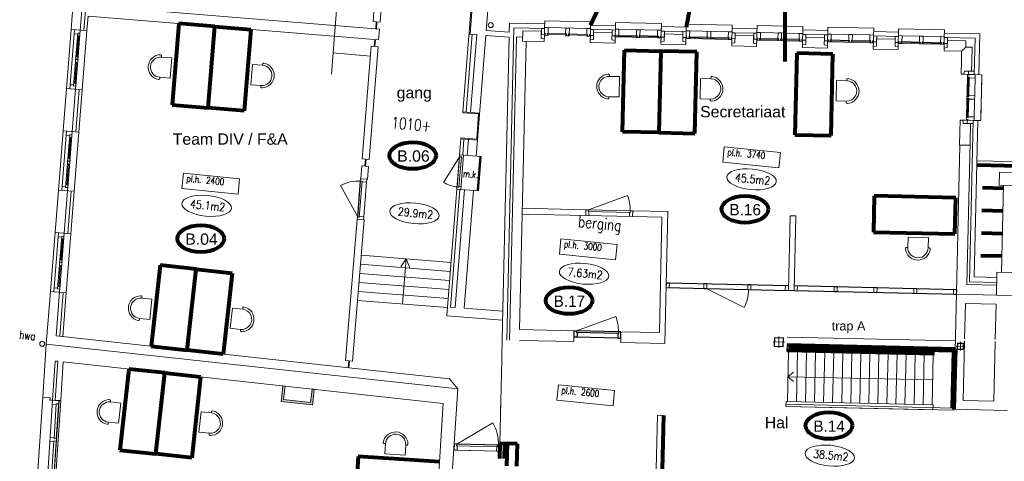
# Model space of a CAD drawing. Header units: millimetres. Extents: x -90830 to 24172, y -102460 to 73669.
# Tile 122 of 198: x -33796 to -12028, y 50122 to 59877. Entities that reach past the tile are written whole.
import ezdxf

# ---------------------------------------------------------------- set-up
doc = ezdxf.new("R2010")
doc.units = ezdxf.units.MM
doc.layers.get('0').update_dxf_attribs({"color": 253})
for name, color, linetype, lineweight in [('Algemeen', 253, 'Continuous', 9), ('Algemeen01', 253, 'Continuous', 80), ('B21-BUITENWANDEN_1', 253, 'Continuous', 9), ('B22-BINNENWANDEN_1', 253, 'Continuous', 9), ('B24-TRAPPEN-HELLINGEN', 253, 'Continuous', 9), ('B31-WANDOPENING-BUITEN', 253, 'Continuous', 9), ('B32-WANDOPENINGEN-BINNEN_1', 253, 'Continuous', 9), ('BESCHRIJVING_1', 253, 'Continuous', 9), ('HOOGTEN', 253, 'Continuous', 9), ('K21-BUITENWANDEN_1', 253, 'Continuous', 9), ('K22-BINNENWANDEN_1', 253, 'Continuous', 9), ('K31-WANDOPENING-BUITEN', 253, 'Continuous', 9), ('Standard', 253, 'Continuous', 9), ('SYMBT11-A1', 253, 'Continuous', 9)]:
    doc.layers.add(name, color=color, linetype=linetype, lineweight=lineweight)
doc.styles.add('ARIAL', font='arial.ttf')
doc.styles.add('TXT', font='txt.shx')

msp = doc.modelspace()

# ---------------------------------------------------------------- hatches: boundary and pattern name
h = msp.add_hatch(color=256)
h.paths.add_polyline_path([(-24293, 51946), (-24293, 51951), (-24304, 51952), (-24304, 51947)])
h.paths.add_polyline_path([(-24300, 51950), (-24298, 51949), (-24298, 51950), (-24297, 51949), (-24298, 51948), (-24298, 51948), (-24300, 51949)], flags=16)
h.paths.add_polyline_path([(-24301, 51951), (-24302, 51950), (-24302, 51949), (-24300, 51949), (-24301, 51949), (-24301, 51949), (-24301, 51948), (-24302, 51948), (-24302, 51948), (-24302, 51947), (-24303, 51948), (-24303, 51949), (-24302, 51949), (-24303, 51949), (-24302, 51951), (-24304, 51951), (-24304, 51952), (-24302, 51952), (-24302, 51950), (-24302, 51951), (-24301, 51952), (-24301, 51952)], flags=16)
h.paths.add_polyline_path([(-24301, 51947), (-24302, 51947), (-24302, 51947), (-24302, 51947), (-24302, 51948), (-24302, 51948), (-24301, 51948), (-24301, 51948), (-24301, 51948), (-24301, 51948), (-24301, 51947), (-24301, 51947), (-24301, 51947), (-24301, 51947)], flags=16)
h.paths.add_polyline_path([(-24294, 51946), (-24296, 51947), (-24296, 51951), (-24294, 51950)], flags=16)
at = {"layer": 'Standard'}
for points in [[(-27960, 51486), (-27927, 51783), (-27977, 51789), (-28009, 51491)], [(-27333, 51718), (-27365, 51421), (-27316, 51415), (-27283, 51713)], [(-27316, 51415), (-28009, 51491), (-28015, 51441), (-27321, 51366)]]:
    msp.add_hatch(color=256, dxfattribs=at).paths.add_polyline_path(points)

# ---------------------------------------------------------------- linework, layer by layer
for p, q in [((-21541, 52867), (-21538, 53007)), ((-21538, 53007), (-21486, 53006)), ((-20556, 52985), (-21486, 53006)), ((-21486, 53006), (-21486, 52966)), ((-20560, 52945), (-21486, 52966)), ((-20559, 52980), (-21483, 53001)), ((-21483, 53001), (-21483, 52966)), ((-21471, 52965), (-21474, 52865)), ((-20572, 52945), (-20574, 52845)), ((-20557, 52945), (-20572, 52945)), ((-20559, 52980), (-20560, 52945)), ((-20556, 52985), (-20557, 52945)), ((-20504, 52983), (-20556, 52985)), ((-20507, 52843), (-20504, 52983)), ((-21474, 52865), (-21541, 52867)), ((-20574, 52845), (-21474, 52865)), ((-20574, 52845), (-20507, 52843)), ((-24304, 51947), (-24304, 51952)), ((-24304, 51952), (-24293, 51951)), ((-24304, 51951), (-24304, 51952)), ((-24304, 51952), (-24302, 51952)), ((-24302, 51951), (-24304, 51951)), ((-24304, 51947), (-24293, 51946)), ((-24303, 51949), (-24302, 51951)), ((-24302, 51951), (-24303, 51949)), ((-24303, 51948), (-24303, 51949)), ((-24303, 51949), (-24303, 51949)), ((-24303, 51949), (-24303, 51948)), ((-24302, 51948), (-24303, 51949)), ((-24302, 51947), (-24303, 51948)), ((-24303, 51948), (-24302, 51948)), ((-24302, 51952), (-24302, 51950)), ((-24302, 51951), (-24301, 51952)), ((-24302, 51950), (-24302, 51951)), ((-24301, 51951), (-24302, 51950)), ((-24302, 51950), (-24302, 51949)), ((-24302, 51949), (-24302, 51949)), ((-24302, 51949), (-24300, 51949)), ((-24301, 51952), (-24301, 51952)), ((-24301, 51952), (-24301, 51951)), ((-24300, 51949), (-24301, 51949)), ((-24301, 51949), (-24301, 51949)), ((-24301, 51949), (-24301, 51948)), ((-24300, 51949), (-24300, 51950)), ((-24300, 51950), (-24298, 51949)), ((-24298, 51948), (-24300, 51949)), ((-24298, 51950), (-24297, 51949)), ((-24298, 51949), (-24298, 51950)), ((-24297, 51949), (-24298, 51948)), ((-24298, 51948), (-24298, 51948)), ((-24296, 51947), (-24296, 51951)), ((-24296, 51951), (-24294, 51950)), ((-24294, 51946), (-24296, 51947)), ((-24294, 51950), (-24294, 51946)), ((-24293, 51946), (-24293, 51951))]:
    msp.add_line(p, q)
for centre, radius in [((-24304, 51952), 0.01), ((-24301, 51947), 0.552)]:
    msp.add_circle(centre, radius)
msp.add_arc((-24301, 51947), 0.719, 91.1324, 173.7762)
at = {"layer": 'Algemeen'}
for p, q in [((-26903, 58674), (-26784, 60187)), ((-26903, 58674), (-26868, 59149)), ((-26868, 59149), (-26042, 59072))]:
    msp.add_line(p, q, dxfattribs=at)
at = {"layer": 'Algemeen01'}
for p, q in [((-21175, 59760), (-20954, 60225)), ((-16874, 58954), (-16874, 60250)), ((-30278, 59791), (-30425, 57997)), ((-29481, 59726), (-30278, 59791)), ((-29627, 57932), (-29481, 59726)), ((-29627, 57932), (-29481, 59726)), ((-29481, 59726), (-28683, 59661)), ((-28683, 59661), (-28830, 57867)), ((-20466, 57402), (-20425, 59201)), ((-20425, 59201), (-19625, 59183)), ((-19625, 59183), (-19667, 57383)), ((-19625, 59183), (-19667, 57383)), ((-18826, 59165), (-19625, 59183)), ((-18867, 57365), (-18826, 59165)), ((-16618, 59135), (-16659, 57336)), ((-15818, 59117), (-16618, 59135)), ((-15859, 57318), (-15818, 59117)), ((-30425, 57997), (-29627, 57932)), ((-28830, 57867), (-29627, 57932)), ((-19667, 57383), (-20466, 57402)), ((-19667, 57383), (-18867, 57365)), ((-16659, 57336), (-15859, 57318)), ((144, 56372), (-12638, 56663)), ((-14903, 55986), (-14921, 55186)), ((-13103, 55945), (-14903, 55986)), ((-13122, 55145), (-13103, 55945)), ((-12046, 56150), (-12512, 56160)), ((-12058, 55650), (-12523, 55661)), ((-14921, 55186), (-13122, 55145)), ((-12071, 55150), (-12534, 55161)), ((-12083, 54650), (-12546, 54661)), ((-30692, 54453), (-30887, 52664)), ((-29897, 54367), (-30692, 54453)), ((-30092, 52577), (-29897, 54367)), ((-30092, 52577), (-29897, 54367)), ((-29897, 54367), (-29102, 54280)), ((-29102, 54280), (-29297, 52491)), ((-16829, 52695), (-13110, 52610)), ((-30887, 52664), (-30092, 52577)), ((-29297, 52491), (-30092, 52577)), ((-16828, 52581), (-13578, 52508)), ((-16789, 52654), (-13151, 52571)), ((-13151, 52571), (-13180, 51301)), ((-13110, 52610), (-13141, 51270)), ((-31385, 52160), (-31580, 50371)), ((-30590, 52073), (-31385, 52160)), ((-30785, 50284), (-30590, 52073)), ((-30785, 50284), (-30590, 52073)), ((-30590, 52073), (-29795, 51987)), ((-29795, 51987), (-29990, 50197)), ((-19566, 51137), (-19593, 49942)), ((-23181, 50514), (-23188, 50184)), ((-22801, 50505), (-23181, 50514)), ((-23081, 50511), (-23088, 50182)), ((-23021, 50510), (-23032, 50020)), ((-22801, 50505), (-22812, 50015)), ((-31580, 50371), (-30785, 50284)), ((-23023, 50410), (-23083, 50411)), ((-29990, 50197), (-30785, 50284)), ((-26313, 50228), (-26366, 49430)), ((-24517, 50110), (-26313, 50228))]:
    msp.add_line(p, q, dxfattribs=at)
for points in [[(-17500, 70921), (-17679, 69991), (-18267, 67257), (-18525, 66279), (-18923, 65000), (-19445, 63600), (-19987, 62321), (-20517, 61154), (-20844, 60457), (-21175, 59760)], [(-15521, 70630), (-16322, 68913), (-17287, 66651), (-17461, 66193), (-17763, 65328), (-18033, 64444), (-18243, 63660), (-18427, 62895), (-18671, 61756), (-18761, 61303), (-18934, 60395), (-19060, 59712)]]:
    msp.add_lwpolyline(points, dxfattribs=at)
for centre in [(-25107, 56876), (-17762, 55689), (-29793, 55040), (-21649, 53672), (-15906, 50911)]:
    msp.add_ellipse(centre, major_axis=(516, 0), ratio=0.573767, dxfattribs=at)
at = {"layer": 'B21-BUITENWANDEN_1'}
for p, q in [((-23414, 65190), (-23996, 57843)), ((-23621, 62327), (-23840, 59559)), ((-23621, 62327), (-23832, 59669)), ((-23272, 62300), (-23483, 59641)), ((-32658, 59662), (-32531, 61273)), ((-32458, 59647), (-32331, 61257)), ((-32309, 59636), (-32658, 59662)), ((-23029, 52801), (-22872, 59699)), ((-22969, 59801), (-22974, 59601)), ((-22969, 59801), (-22189, 59784)), ((-22872, 59699), (-22192, 59684)), ((-22188, 59854), (-22192, 59684)), ((-22188, 59854), (-21173, 59830)), ((-21173, 59830), (-21177, 59660)), ((-21175, 59760), (-20625, 59748)), ((-20623, 59818), (-20627, 59648)), ((-20623, 59818), (-19608, 59795)), ((-19608, 59795), (-19612, 59625)), ((-19610, 59725), (-19612, 59625)), ((-19610, 59725), (-19060, 59712)), ((-19059, 59782), (-19063, 59612)), ((-19059, 59782), (-18044, 59759)), ((-18044, 59759), (-18048, 59589)), ((-18045, 59689), (-17496, 59677)), ((-17494, 59747), (-17498, 59577)), ((-17494, 59747), (-16479, 59724)), ((-16479, 59724), (-16483, 59554)), ((-16481, 59654), (-15931, 59641)), ((-15929, 59711), (-15933, 59541)), ((-15929, 59711), (-14915, 59688)), ((-14915, 59688), (-14919, 59518)), ((-14365, 59675), (-14369, 59505)), ((-14365, 59675), (-13350, 59652)), ((-13350, 59652), (-13354, 59482)), ((-23790, 59555), (-23927, 57838)), ((-23691, 59548), (-23860, 59561)), ((-23691, 59548), (-23827, 57830)), ((-23491, 59532), (-23703, 56865)), ((-22976, 59491), (-23491, 59532)), ((-22974, 59601), (-23483, 59641)), ((-22976, 59491), (-23120, 53162)), ((-18048, 59589), (-17498, 59577)), ((-14919, 59518), (-14369, 59505)), ((-14916, 59618), (-14366, 59605)), ((-13354, 59482), (-12674, 59467)), ((-13352, 59582), (-12572, 59565)), ((-12674, 59467), (-12692, 58667)), ((-12572, 59565), (-12592, 58665)), ((-12692, 58667), (-12522, 58663)), ((-12522, 58663), (-12546, 57648)), ((-32835, 57419), (-32761, 58356)), ((-32412, 58330), (-32761, 58356)), ((-32636, 57404), (-32562, 58341)), ((-12715, 57652), (-12797, 54087)), ((-12546, 57648), (-12715, 57652)), ((-12616, 57650), (-12694, 54194)), ((-32486, 57393), (-32835, 57419)), ((-24044, 57245), (-24072, 56894)), ((-23974, 57239), (-24002, 56889)), ((-23874, 57232), (-23902, 56881)), ((-24072, 56894), (-23592, 56856)), ((-23592, 56856), (-23652, 56098)), ((-33012, 55176), (-32938, 56113)), ((-32589, 56087), (-32938, 56113)), ((-32813, 55161), (-32739, 56098)), ((-24132, 56136), (-24354, 53334)), ((-24062, 56131), (-24268, 53527)), ((-23962, 56123), (-24169, 53520)), ((-24132, 56136), (-23652, 56098)), ((-23763, 56107), (-23969, 53504)), ((-32663, 55150), (-33014, 55176)), ((-12192, 54303), (-12203, 53793)), ((-11492, 54286), (-12192, 54303)), ((-12197, 54073), (-12797, 54087)), ((-12194, 54183), (-12694, 54194)), ((-33207, 52711), (-33115, 53870)), ((-32766, 53844), (-33115, 53870)), ((-32992, 52893), (-32916, 53855)), ((-11254, 53770), (-12203, 53793)), ((-23119, 53236), (-24354, 53334)), ((-24164, 53519), (-24268, 53527)), ((-23114, 53436), (-23969, 53504)), ((-23120, 53162), (-23129, 52803)), ((-33207, 52711), (-33285, 51536)), ((-24111, 51720), (-33207, 52711)), ((-24293, 51946), (-32992, 52893)), ((-23127, 52868), (-23138, 52373)), ((-33011, 52337), (-33069, 51471)), ((-32952, 52331), (-33011, 52337)), ((-24432, 51402), (-32832, 52318)), ((-24111, 51720), (-24293, 51946)), ((-24447, 46602), (-24111, 51720)), ((-24755, 46489), (-24432, 51402)), ((-23164, 51254), (-23159, 51453)), ((-23185, 50344), (-23181, 50514))]:
    msp.add_line(p, q, dxfattribs=at)
at = {"layer": 'B22-BINNENWANDEN_1'}
for p, q in [((-25848, 61722), (-25981, 59837)), ((-25696, 61710), (-25829, 59825)), ((-32379, 59641), (-32251, 61251)), ((-32265, 60194), (-25842, 59670)), ((-32309, 59636), (-32284, 59955)), ((-32284, 59955), (-25861, 59431)), ((-25981, 59837), (-25829, 59825)), ((-25842, 59670), (-25861, 59431)), ((-22969, 52800), (-22816, 59498)), ((-22816, 59498), (-22676, 59495)), ((-22673, 59635), (-22678, 59405)), ((-22673, 59635), (-22263, 59625)), ((-22267, 59465), (-22263, 59625)), ((-22197, 59454), (-22267, 59465)), ((-22198, 59394), (-22195, 59534)), ((-21182, 59431), (-21184, 59371)), ((-21112, 59439), (-21182, 59431)), ((-21108, 59599), (-21112, 59439)), ((-20698, 59590), (-21108, 59599)), ((-20702, 59430), (-20698, 59590)), ((-20632, 59418), (-20702, 59430)), ((-19544, 59563), (-19547, 59403)), ((-19134, 59554), (-19544, 59563)), ((-19137, 59394), (-19134, 59554)), ((-17979, 59528), (-17983, 59368)), ((-17569, 59518), (-17979, 59528)), ((-17573, 59358), (-17569, 59518)), ((-16415, 59492), (-16418, 59332)), ((-16005, 59483), (-16415, 59492)), ((-16008, 59323), (-16005, 59483)), ((-14850, 59456), (-14854, 59296)), ((-14440, 59447), (-14850, 59456)), ((-14444, 59287), (-14440, 59447)), ((-26025, 59289), (-26222, 56802)), ((-25873, 59276), (-26070, 56789)), ((-26025, 59289), (-25873, 59276)), ((-22743, 53034), (-22598, 59403)), ((-22678, 59405), (-22198, 59394)), ((-21184, 59371), (-20634, 59358)), ((-20634, 59358), (-20632, 59418)), ((-19618, 59395), (-19619, 59335)), ((-19619, 59335), (-19069, 59322)), ((-19547, 59403), (-19618, 59395)), ((-19068, 59382), (-19137, 59394)), ((-19069, 59322), (-19068, 59382)), ((-18053, 59359), (-18054, 59299)), ((-18054, 59299), (-17505, 59287)), ((-17983, 59368), (-18053, 59359)), ((-17503, 59347), (-17573, 59358)), ((-17505, 59287), (-17503, 59347)), ((-16488, 59324), (-16490, 59264)), ((-16490, 59264), (-15940, 59251)), ((-16418, 59332), (-16488, 59324)), ((-15939, 59311), (-16008, 59323)), ((-15940, 59251), (-15939, 59311)), ((-14924, 59288), (-14925, 59228)), ((-14925, 59228), (-14375, 59216)), ((-14854, 59296), (-14924, 59288)), ((-14374, 59275), (-14444, 59287)), ((-14375, 59216), (-14374, 59275)), ((-13359, 59252), (-13361, 59192)), ((-13289, 59261), (-13359, 59252)), ((-13285, 59421), (-13289, 59261)), ((-12875, 59411), (-13285, 59421)), ((-12879, 59271), (-12971, 59184)), ((-12879, 59271), (-12875, 59411)), ((-12739, 59268), (-12879, 59271)), ((-12746, 58952), (-12739, 59268)), ((-13361, 59192), (-12971, 59184)), ((-12971, 59184), (-12975, 58973)), ((-12975, 58973), (-12982, 58674)), ((-12751, 58738), (-12746, 58952)), ((-12982, 58674), (-12922, 58672)), ((-12922, 58672), (-12911, 58742)), ((-12911, 58742), (-12751, 58738)), ((-32556, 57398), (-32482, 58335)), ((-32486, 57393), (-32412, 58330)), ((-13005, 57659), (-13018, 57109)), ((-12865, 57656), (-13005, 57659)), ((-12937, 57587), (-12945, 57658)), ((-12777, 57584), (-12937, 57587)), ((-12786, 57174), (-12777, 57584)), ((-13008, 57109), (-13141, 51248)), ((-13018, 57109), (-12788, 57104)), ((-12786, 57174), (-12858, 54028)), ((-26234, 56647), (-26257, 56363)), ((-26234, 56647), (-26083, 56635)), ((-26222, 56802), (-26070, 56789)), ((-26083, 56635), (-26106, 56351)), ((-26110, 56351), (-26262, 56363)), ((-32733, 55155), (-32659, 56092)), ((-32663, 55150), (-32589, 56087)), ((-21280, 55550), (-22685, 55582)), ((-21277, 55680), (-22682, 55712)), ((-21277, 55680), (-21280, 55550)), ((-20243, 55657), (-20246, 55527)), ((-19596, 55512), (-20246, 55527)), ((-19463, 55639), (-20243, 55657)), ((-19596, 55512), (-19654, 52964)), ((-19463, 55639), (-19530, 52721)), ((-16764, 55547), (-16802, 53898)), ((-16634, 55544), (-16764, 55547)), ((-16634, 55544), (-16672, 53895)), ((-26333, 55466), (-26591, 52349)), ((-26181, 55454), (-26439, 52337)), ((-26181, 55454), (-26333, 55466)), ((-12198, 54013), (-12858, 54028)), ((-32912, 52885), (-32836, 53849)), ((-32843, 52877), (-32766, 53844)), ((-16672, 53895), (-16802, 53898)), ((-12203, 53793), (-13083, 53813)), ((-12888, 53609), (-12905, 52830)), ((-12208, 53593), (-12888, 53609)), ((-12208, 53593), (-12227, 52815)), ((-22743, 53034), (-21538, 53007)), ((-21538, 53007), (-21543, 52767)), ((-20509, 52743), (-20504, 52983)), ((-20504, 52983), (-19654, 52964)), ((-22749, 52794), (-21543, 52767)), ((-20509, 52743), (-19530, 52721)), ((-16826, 52865), (-13107, 52780)), ((-12906, 52780), (-12936, 51465)), ((-12228, 52765), (-12261, 51449)), ((-16826, 52651), (-13107, 52567)), ((-16789, 52654), (-13151, 52571)), ((-32952, 52331), (-33009, 51467)), ((-32832, 52318), (-32888, 51470)), ((-26591, 52349), (-26439, 52337)), ((-32888, 51470), (-32926, 51462)), ((-12936, 51465), (-12261, 51449)), ((-13141, 51270), (-11965, 51243)), ((-19696, 51140), (-19723, 49945)), ((-19696, 51140), (-19566, 51137))]:
    msp.add_line(p, q, dxfattribs=at)
at = {"layer": 'B24-TRAPPEN-HELLINGEN'}
for p, q in [((-26246, 54673), (-24260, 54516)), ((-26262, 54474), (-24276, 54316)), ((-26279, 54274), (-24292, 54117)), ((-26295, 54075), (-24308, 53917)), ((-26312, 53876), (-24323, 53718)), ((-26328, 53676), (-24339, 53519)), ((-16829, 52695), (-16833, 52555)), ((-16826, 52651), (-16829, 52541)), ((-16829, 52541), (-13579, 52468)), ((-16826, 52651), (-13577, 52578)), ((-16799, 52540), (-16823, 51440)), ((-16599, 52535), (-16623, 51436)), ((-16399, 52531), (-16423, 51431)), ((-16199, 52527), (-16223, 51427)), ((-15999, 52522), (-16023, 51422)), ((-15799, 52518), (-15823, 51418)), ((-15599, 52513), (-15623, 51413)), ((-15399, 52509), (-15424, 51409)), ((-15199, 52504), (-15224, 51404)), ((-14999, 52500), (-15024, 51400)), ((-14799, 52495), (-14824, 51396)), ((-14599, 52491), (-14624, 51391)), ((-14399, 52486), (-14424, 51387)), ((-14199, 52482), (-14224, 51382)), ((-13999, 52477), (-14024, 51378)), ((-13799, 52473), (-13824, 51373)), ((-13599, 52468), (-13624, 51369)), ((-13612, 51919), (-16811, 51990)), ((-16853, 51441), (-16856, 51331)), ((-16856, 51331), (-16855, 51381)), ((-16855, 51381), (-13135, 51298)), ((-16853, 51441), (-13604, 51368)), ((-16856, 51331), (-13606, 51258)), ((-16856, 51331), (-13137, 51248))]:
    msp.add_line(p, q, dxfattribs=at)
at = {"layer": 'B31-WANDOPENING-BUITEN'}
for p, q in [((-32686, 58351), (-32583, 59656)), ((-32558, 58411), (-32460, 59647)), ((-32508, 59015), (-32458, 59647)), ((-32458, 59647), (-32460, 59647)), ((-22265, 59545), (-22262, 59685)), ((-22262, 59685), (-22192, 59684)), ((-22194, 59574), (-22191, 59704)), ((-22111, 59702), (-22191, 59704)), ((-22114, 59572), (-22111, 59702)), ((-21256, 59682), (-22111, 59702)), ((-21727, 59563), (-21724, 59693)), ((-21644, 59691), (-21724, 59693)), ((-21647, 59561), (-21644, 59691)), ((-21259, 59552), (-21256, 59682)), ((-21256, 59682), (-21176, 59680)), ((-21179, 59551), (-21176, 59680)), ((-21107, 59659), (-21177, 59660)), ((-21110, 59519), (-21107, 59659)), ((-20700, 59510), (-20697, 59650)), ((-20697, 59650), (-20627, 59648)), ((-20630, 59538), (-20627, 59668)), ((-20547, 59666), (-20627, 59668)), ((-20550, 59536), (-20547, 59666)), ((-19692, 59647), (-20547, 59666)), ((-20162, 59527), (-20159, 59657)), ((-20079, 59655), (-20159, 59657)), ((-20082, 59526), (-20079, 59655)), ((-19695, 59517), (-19692, 59647)), ((-19692, 59647), (-19612, 59645)), ((-19615, 59515), (-19612, 59645)), ((-32603, 58415), (-32511, 59581)), ((-32512, 59561), (-32590, 59567)), ((-32532, 59056), (-32496, 59520)), ((-32527, 59056), (-32491, 59519)), ((-32496, 59508), (-32516, 59509)), ((-32491, 59519), (-32515, 59521)), ((-32464, 59577), (-32511, 59581)), ((-32472, 59506), (-32491, 59507)), ((-22265, 59555), (-22175, 59553)), ((-22195, 59534), (-22195, 59554)), ((-22115, 59532), (-22195, 59534)), ((-22194, 59574), (-22174, 59573)), ((-22175, 59553), (-22174, 59573)), ((-22135, 59552), (-22134, 59572)), ((-22135, 59552), (-22115, 59552)), ((-22134, 59572), (-22114, 59572)), ((-21707, 59543), (-22115, 59552)), ((-22115, 59532), (-22115, 59552)), ((-21707, 59563), (-22114, 59572)), ((-21728, 59523), (-21727, 59543)), ((-21648, 59521), (-21728, 59523)), ((-21727, 59563), (-21707, 59563)), ((-21707, 59543), (-21707, 59563)), ((-21667, 59562), (-21647, 59561)), ((-21667, 59542), (-21667, 59562)), ((-21259, 59552), (-21667, 59562)), ((-21667, 59542), (-21647, 59541)), ((-21260, 59532), (-21667, 59542)), ((-21648, 59521), (-21647, 59541)), ((-21240, 59532), (-21260, 59532)), ((-21260, 59512), (-21260, 59532)), ((-21260, 59512), (-21180, 59511)), ((-21239, 59552), (-21259, 59552)), ((-21240, 59532), (-21239, 59552)), ((-21200, 59531), (-21199, 59551)), ((-21110, 59529), (-21200, 59531)), ((-21179, 59551), (-21199, 59551)), ((-21180, 59511), (-21180, 59531)), ((-20700, 59520), (-20610, 59518)), ((-20631, 59498), (-20630, 59518)), ((-20551, 59496), (-20631, 59498)), ((-20630, 59538), (-20610, 59538)), ((-20610, 59518), (-20610, 59538)), ((-20570, 59537), (-20550, 59536)), ((-20570, 59517), (-20570, 59537)), ((-20570, 59517), (-20550, 59516)), ((-20551, 59496), (-20550, 59516)), ((-19696, 59477), (-20551, 59496)), ((-20142, 59527), (-20550, 59536)), ((-20143, 59507), (-20550, 59516)), ((-20163, 59487), (-20163, 59507)), ((-20083, 59486), (-20163, 59487)), ((-20162, 59527), (-20142, 59527)), ((-20143, 59507), (-20142, 59527)), ((-20103, 59506), (-20102, 59526)), ((-19695, 59497), (-20103, 59506)), ((-20103, 59506), (-20083, 59506)), ((-19695, 59517), (-20102, 59526)), ((-20102, 59526), (-20082, 59526)), ((-20083, 59486), (-20083, 59506)), ((-19696, 59477), (-19695, 59497)), ((-19696, 59477), (-19616, 59475)), ((-19675, 59516), (-19695, 59517)), ((-19675, 59496), (-19695, 59497)), ((-19675, 59496), (-19675, 59516)), ((-19635, 59495), (-19635, 59515)), ((-19615, 59515), (-19635, 59515)), ((-19545, 59493), (-19635, 59495)), ((-19616, 59475), (-19615, 59495)), ((-19542, 59623), (-19612, 59625)), ((-19546, 59483), (-19542, 59623)), ((-19136, 59474), (-19132, 59614)), ((-19135, 59484), (-19045, 59482)), ((-19132, 59614), (-19063, 59612)), ((-19066, 59462), (-19065, 59482)), ((-18986, 59461), (-19066, 59462)), ((-19065, 59502), (-19062, 59632)), ((-19065, 59502), (-19045, 59502)), ((-18982, 59630), (-19062, 59632)), ((-19045, 59482), (-19045, 59502)), ((-19005, 59481), (-19005, 59501)), ((-19005, 59501), (-18985, 59501)), ((-19005, 59481), (-18985, 59481)), ((-18986, 59461), (-18985, 59481)), ((-18131, 59441), (-18986, 59461)), ((-18985, 59501), (-18982, 59630)), ((-18578, 59491), (-18985, 59501)), ((-18578, 59471), (-18985, 59481)), ((-18127, 59611), (-18982, 59630)), ((-18599, 59452), (-18598, 59472)), ((-18519, 59450), (-18599, 59452)), ((-18598, 59492), (-18595, 59622)), ((-18598, 59492), (-18578, 59491)), ((-18515, 59620), (-18595, 59622)), ((-18578, 59471), (-18578, 59491)), ((-18538, 59490), (-18518, 59490)), ((-18538, 59470), (-18538, 59490)), ((-18130, 59481), (-18538, 59490)), ((-18538, 59470), (-18518, 59470)), ((-18131, 59461), (-18538, 59470)), ((-18519, 59450), (-18518, 59470)), ((-18518, 59490), (-18515, 59620)), ((-18111, 59461), (-18131, 59461)), ((-18131, 59441), (-18131, 59461)), ((-18131, 59441), (-18051, 59439)), ((-18130, 59481), (-18127, 59611)), ((-18110, 59481), (-18130, 59481)), ((-18127, 59611), (-18047, 59609)), ((-18111, 59461), (-18110, 59481)), ((-18071, 59460), (-18070, 59480)), ((-17981, 59458), (-18071, 59460)), ((-18050, 59479), (-18070, 59480)), ((-18051, 59439), (-18051, 59459)), ((-18050, 59479), (-18047, 59609)), ((-17978, 59588), (-18048, 59589)), ((-17981, 59448), (-17978, 59588)), ((-17571, 59438), (-17568, 59578)), ((-17571, 59448), (-17481, 59446)), ((-17568, 59578), (-17498, 59577)), ((-17501, 59427), (-17501, 59447)), ((-17500, 59467), (-17497, 59597)), ((-17500, 59467), (-17480, 59466)), ((-17417, 59595), (-17497, 59597)), ((-17481, 59446), (-17480, 59466)), ((-17441, 59445), (-17440, 59465)), ((-17441, 59445), (-17421, 59445)), ((-17440, 59465), (-17420, 59465)), ((-17421, 59425), (-17421, 59445)), ((-17013, 59436), (-17421, 59445)), ((-17420, 59465), (-17417, 59595)), ((-17013, 59456), (-17420, 59465)), ((-16563, 59575), (-17417, 59595)), ((-17034, 59416), (-17033, 59436)), ((-17033, 59456), (-17030, 59586)), ((-17033, 59456), (-17013, 59456)), ((-16950, 59584), (-17030, 59586)), ((-17013, 59436), (-17013, 59456)), ((-16974, 59435), (-16973, 59455)), ((-16974, 59435), (-16954, 59434)), ((-16566, 59425), (-16974, 59435)), ((-16973, 59455), (-16953, 59454)), ((-16566, 59445), (-16973, 59455)), ((-16954, 59414), (-16954, 59434)), ((-16953, 59454), (-16950, 59584)), ((-16566, 59445), (-16563, 59575)), ((-16546, 59445), (-16566, 59445)), ((-16563, 59575), (-16483, 59574)), ((-16546, 59425), (-16546, 59445)), ((-16506, 59424), (-16506, 59444)), ((-16486, 59444), (-16506, 59444)), ((-16486, 59444), (-16483, 59574)), ((-16413, 59552), (-16483, 59554)), ((-16416, 59412), (-16413, 59552)), ((-16006, 59403), (-16003, 59543)), ((-16003, 59543), (-15933, 59541)), ((-15936, 59431), (-15933, 59561)), ((-15936, 59431), (-15916, 59431)), ((-15853, 59559), (-15933, 59561)), ((-15916, 59411), (-15916, 59431)), ((-15876, 59410), (-15876, 59430)), ((-15876, 59430), (-15856, 59429)), ((-15856, 59429), (-15853, 59559)), ((-15448, 59420), (-15856, 59429)), ((-14998, 59540), (-15853, 59559)), ((-15468, 59420), (-15465, 59550)), ((-15385, 59549), (-15465, 59550)), ((-15388, 59419), (-15385, 59549)), ((-15001, 59410), (-14998, 59540)), ((-14998, 59540), (-14918, 59538)), ((-14921, 59408), (-14918, 59538)), ((-14849, 59516), (-14919, 59518)), ((-14852, 59376), (-14849, 59516)), ((-14442, 59367), (-14439, 59507)), ((-14439, 59507), (-14369, 59505)), ((-14371, 59395), (-14368, 59525)), ((-14288, 59524), (-14368, 59525)), ((-14291, 59394), (-14288, 59524)), ((-13434, 59504), (-14288, 59524)), ((-13904, 59385), (-13901, 59515)), ((-13821, 59513), (-13901, 59515)), ((-13824, 59383), (-13821, 59513)), ((-13436, 59374), (-13434, 59504)), ((-13434, 59504), (-13354, 59502)), ((-13356, 59372), (-13354, 59502)), ((-13284, 59481), (-13354, 59482)), ((-13287, 59341), (-13284, 59481)), ((-17421, 59425), (-17501, 59427)), ((-16567, 59405), (-17421, 59425)), ((-16954, 59414), (-17034, 59416)), ((-16567, 59405), (-16566, 59425)), ((-16567, 59405), (-16487, 59404)), ((-16546, 59425), (-16566, 59425)), ((-16416, 59422), (-16506, 59424)), ((-16487, 59404), (-16486, 59424)), ((-16006, 59413), (-15916, 59411)), ((-15937, 59391), (-15936, 59411)), ((-15857, 59389), (-15937, 59391)), ((-15876, 59410), (-15856, 59409)), ((-15857, 59389), (-15856, 59409)), ((-15002, 59370), (-15857, 59389)), ((-15449, 59400), (-15856, 59409)), ((-15469, 59380), (-15469, 59400)), ((-15389, 59379), (-15469, 59380)), ((-15468, 59420), (-15448, 59420)), ((-15449, 59400), (-15448, 59420)), ((-15409, 59399), (-15408, 59419)), ((-15002, 59390), (-15409, 59399)), ((-15409, 59399), (-15389, 59399)), ((-15001, 59410), (-15408, 59419)), ((-15408, 59419), (-15388, 59419)), ((-15389, 59379), (-15389, 59399)), ((-14982, 59389), (-15002, 59390)), ((-15002, 59370), (-15002, 59390)), ((-15002, 59370), (-14922, 59368)), ((-14981, 59409), (-15001, 59410)), ((-14982, 59389), (-14981, 59409)), ((-14942, 59388), (-14941, 59408)), ((-14852, 59386), (-14942, 59388)), ((-14921, 59408), (-14941, 59408)), ((-14922, 59368), (-14922, 59388)), ((-14442, 59377), (-14352, 59375)), ((-14372, 59355), (-14372, 59375)), ((-14292, 59354), (-14372, 59355)), ((-14371, 59395), (-14351, 59395)), ((-14352, 59375), (-14351, 59395)), ((-14312, 59374), (-14311, 59394)), ((-14312, 59374), (-14292, 59374)), ((-14311, 59394), (-14291, 59394)), ((-14292, 59354), (-14292, 59374)), ((-13884, 59364), (-14292, 59374)), ((-13437, 59334), (-14292, 59354)), ((-13884, 59384), (-14291, 59394)), ((-13905, 59345), (-13904, 59365)), ((-13825, 59343), (-13905, 59345)), ((-13904, 59385), (-13884, 59384)), ((-13884, 59364), (-13884, 59384)), ((-13436, 59374), (-13844, 59383)), ((-13844, 59363), (-13844, 59383)), ((-13844, 59383), (-13824, 59383)), ((-13437, 59354), (-13844, 59363)), ((-13844, 59363), (-13824, 59363)), ((-13825, 59343), (-13824, 59363)), ((-13437, 59334), (-13437, 59354)), ((-13417, 59354), (-13437, 59354)), ((-13437, 59334), (-13357, 59332)), ((-13416, 59374), (-13436, 59374)), ((-13417, 59354), (-13416, 59374)), ((-13377, 59353), (-13376, 59373)), ((-13287, 59351), (-13377, 59353)), ((-13356, 59372), (-13376, 59373)), ((-13357, 59332), (-13357, 59352)), ((-32564, 58977), (-32561, 59019)), ((-32555, 59019), (-32561, 59019)), ((-32512, 58995), (-32557, 58999)), ((-32512, 58993), (-32557, 58997)), ((-32527, 59056), (-32552, 59058)), ((-32531, 59068), (-32551, 59070)), ((-32506, 59066), (-32526, 59068)), ((-32504, 59015), (-32510, 59015)), ((-32508, 58973), (-32504, 59015)), ((-32578, 58473), (-32542, 58936)), ((-32573, 58472), (-32537, 58936)), ((-32558, 58977), (-32564, 58977)), ((-32562, 58341), (-32512, 58973)), ((-32537, 58936), (-32562, 58938)), ((-32543, 58924), (-32562, 58926)), ((-32516, 58922), (-32538, 58924)), ((-32508, 58973), (-32514, 58973)), ((-12864, 57736), (-12844, 58590)), ((-12844, 58590), (-12842, 58670)), ((-12844, 58590), (-12824, 58590)), ((-12842, 58670), (-12822, 58670)), ((-12833, 58183), (-12824, 58590)), ((-12831, 58740), (-12691, 58737)), ((-12824, 58610), (-12804, 58610)), ((-12824, 58610), (-12824, 58590)), ((-12821, 58740), (-12823, 58650)), ((-12823, 58650), (-12803, 58650)), ((-12813, 58182), (-12804, 58590)), ((-12804, 58610), (-12804, 58590)), ((-12804, 58590), (-12674, 58587)), ((-12802, 58670), (-12803, 58650)), ((-12802, 58670), (-12672, 58667)), ((-12694, 57732), (-12674, 58587)), ((-12691, 58737), (-12692, 58667)), ((-12674, 58587), (-12672, 58667)), ((-12544, 57728), (-12524, 58583)), ((-32562, 58341), (-32686, 58351)), ((-32601, 58435), (-32679, 58441)), ((-32556, 58411), (-32603, 58415)), ((-32573, 58472), (-32598, 58474)), ((-32577, 58485), (-32597, 58486)), ((-32552, 58483), (-32572, 58484)), ((-12855, 58123), (-12853, 58203)), ((-12855, 58123), (-12835, 58123)), ((-12853, 58203), (-12833, 58203)), ((-12844, 57735), (-12834, 58143)), ((-12834, 58143), (-12835, 58123)), ((-12834, 58143), (-12814, 58142)), ((-12833, 58183), (-12813, 58182)), ((-12824, 57735), (-12814, 58142)), ((-12814, 58142), (-12815, 58122)), ((-12815, 58122), (-12685, 58119)), ((-12813, 58202), (-12683, 58199)), ((-12813, 58202), (-12813, 58182)), ((-12685, 58119), (-12683, 58199)), ((-12864, 57736), (-12865, 57656)), ((-12864, 57736), (-12844, 57735)), ((-12844, 57715), (-12844, 57735)), ((-12844, 57715), (-12824, 57715)), ((-12824, 57715), (-12824, 57735)), ((-12824, 57735), (-12694, 57732)), ((-12694, 57732), (-12695, 57652)), ((-12865, 57656), (-12845, 57655)), ((-12857, 57586), (-12717, 57582)), ((-12847, 57585), (-12845, 57675)), ((-12845, 57675), (-12825, 57675)), ((-12825, 57655), (-12825, 57675)), ((-12825, 57655), (-12695, 57652)), ((-12717, 57582), (-12715, 57652)), ((-32863, 56108), (-32760, 57414)), ((-32780, 56172), (-32688, 57338)), ((-32689, 57318), (-32767, 57324)), ((-32636, 57404), (-32760, 57414)), ((-32735, 56168), (-32638, 57404)), ((-32709, 56813), (-32673, 57277)), ((-32704, 56813), (-32668, 57276)), ((-32674, 57265), (-32694, 57266)), ((-32668, 57276), (-32693, 57278)), ((-32641, 57334), (-32688, 57338)), ((-32685, 56772), (-32636, 57404)), ((-32649, 57263), (-32669, 57264)), ((-32708, 56825), (-32728, 56827)), ((-32683, 56823), (-32703, 56825)), ((-24072, 56894), (-24132, 56136)), ((-24071, 56846), (-24124, 56184)), ((-24031, 56846), (-24084, 56178)), ((-23982, 56887), (-24042, 56129)), ((-23623, 56858), (-23683, 56101)), ((-23612, 56858), (-23672, 56100)), ((-23592, 56856), (-23652, 56098)), ((-32755, 56230), (-32719, 56693)), ((-32750, 56229), (-32714, 56693)), ((-32742, 56734), (-32738, 56776)), ((-32736, 56734), (-32742, 56734)), ((-32720, 56681), (-32740, 56683)), ((-32739, 56098), (-32689, 56730)), ((-32714, 56693), (-32739, 56695)), ((-32732, 56776), (-32738, 56776)), ((-32689, 56752), (-32734, 56756)), ((-32689, 56750), (-32734, 56754)), ((-32704, 56813), (-32729, 56815)), ((-32693, 56679), (-32715, 56681)), ((-32685, 56730), (-32691, 56730)), ((-32681, 56772), (-32687, 56772)), ((-32685, 56730), (-32681, 56772)), ((-12144, 56222), (-12137, 56512)), ((-11857, 56505), (-12137, 56512)), ((-32778, 56192), (-32856, 56198)), ((-32733, 56168), (-32780, 56172)), ((-32750, 56229), (-32775, 56231)), ((-32754, 56242), (-32774, 56243)), ((-32730, 56240), (-32749, 56241)), ((-11864, 56215), (-12144, 56222)), ((-32739, 56098), (-32863, 56108)), ((-33041, 53865), (-32937, 55171)), ((-32957, 53929), (-32865, 55095)), ((-32867, 55075), (-32944, 55081)), ((-32813, 55161), (-32937, 55171)), ((-32912, 53925), (-32815, 55161)), ((-32818, 55091), (-32865, 55095)), ((-32863, 54529), (-32813, 55161)), ((-32887, 54570), (-32850, 55034)), ((-32882, 54570), (-32845, 55033)), ((-32851, 55022), (-32871, 55023)), ((-32845, 55033), (-32870, 55035)), ((-32826, 55020), (-32846, 55021)), ((-32933, 53987), (-32896, 54450)), ((-32928, 53986), (-32891, 54450)), ((-32919, 54491), (-32916, 54533)), ((-32913, 54491), (-32919, 54491)), ((-32897, 54438), (-32917, 54440)), ((-32910, 54533), (-32916, 54533)), ((-32916, 53855), (-32866, 54487)), ((-32891, 54450), (-32916, 54452)), ((-32866, 54509), (-32911, 54513)), ((-32866, 54507), (-32911, 54511)), ((-32886, 54582), (-32906, 54584)), ((-32882, 54570), (-32906, 54572)), ((-32870, 54436), (-32892, 54438)), ((-32861, 54580), (-32881, 54582)), ((-32862, 54487), (-32868, 54487)), ((-32859, 54529), (-32865, 54529)), ((-32862, 54487), (-32859, 54529)), ((-32928, 53986), (-32953, 53988)), ((-32932, 53999), (-32952, 54000)), ((-32907, 53997), (-32927, 53998)), ((-32916, 53855), (-33041, 53865)), ((-32956, 53948), (-33033, 53955)), ((-32910, 53925), (-32957, 53929)), ((-33071, 51472), (-33184, 49735)), ((-32987, 51376), (-33077, 51382)), ((-32926, 51462), (-33071, 51472)), ((-32926, 51462), (-33039, 49726)), ((-32986, 51394), (-33036, 50624)), ((-33009, 51467), (-32926, 51462)), ((-32931, 51462), (-32986, 50621)), ((-32931, 51390), (-32986, 51394)), ((-33041, 50553), (-33130, 50558)), ((-33035, 50642), (-33125, 50648)), ((-33039, 50571), (-33090, 49792)), ((-32990, 50567), (-33040, 49789)), ((-32985, 50567), (-33039, 50571)), ((-32981, 50621), (-33036, 50624))]:
    msp.add_line(p, q, dxfattribs=at)
at = {"layer": 'B32-WANDOPENINGEN-BINNEN_1'}
for p, q in [((-25913, 59832), (-25925, 59677)), ((-25898, 59830), (-25910, 59676)), ((-25944, 59438), (-25956, 59283)), ((-25929, 59437), (-25941, 59282)), ((-23996, 57843), (-23998, 57823)), ((-23998, 57823), (-23649, 57795)), ((-23996, 57843), (-23628, 57814)), ((-23649, 57795), (-23693, 57237)), ((-23628, 57814), (-23675, 57216)), ((-24042, 57265), (-24044, 57245)), ((-24042, 57265), (-23693, 57237)), ((-24044, 57245), (-23675, 57216)), ((-24071, 56846), (-24425, 56284)), ((-24075, 56849), (-24031, 56846)), ((-24072, 56894), (-23982, 56887)), ((-24071, 56846), (-24032, 56843)), ((-24033, 56826), (-23987, 56822)), ((-26154, 56796), (-26166, 56642)), ((-26139, 56795), (-26151, 56640)), ((-26323, 55521), (-26702, 56213)), ((-26265, 56311), (-26328, 55518)), ((-26260, 56308), (-26323, 55521)), ((-26226, 56305), (-26288, 55515)), ((-26261, 56363), (-26265, 56311)), ((-26265, 56311), (-26225, 56308)), ((-26121, 56352), (-26261, 56363)), ((-26261, 56363), (-26106, 56351)), ((-26260, 56308), (-26226, 56305)), ((-26225, 56308), (-26226, 56293)), ((-26226, 56293), (-26127, 56285)), ((-26127, 56285), (-26187, 55522)), ((-26187, 55522), (-26127, 56285)), ((-26127, 56285), (-26121, 56352)), ((-24128, 56181), (-24084, 56178)), ((-24124, 56184), (-24084, 56181)), ((-24083, 56198), (-24037, 56194)), ((-24132, 56136), (-24042, 56129)), ((-21222, 55674), (-20356, 55997)), ((-26332, 55466), (-26328, 55518)), ((-26328, 55518), (-26288, 55515)), ((-26323, 55521), (-26288, 55518)), ((-26287, 55530), (-26187, 55522)), ((-26187, 55522), (-26193, 55455)), ((-21280, 55550), (-21277, 55680)), ((-20246, 55527), (-21280, 55550)), ((-21277, 55680), (-21225, 55679)), ((-21225, 55679), (-21226, 55639)), ((-20299, 55618), (-21226, 55639)), ((-20295, 55658), (-21225, 55679)), ((-21222, 55674), (-21223, 55639)), ((-20298, 55653), (-21222, 55674)), ((-21211, 55639), (-21213, 55549)), ((-20311, 55618), (-20313, 55528)), ((-20296, 55618), (-20311, 55618)), ((-20298, 55653), (-20299, 55618)), ((-20295, 55658), (-20296, 55618)), ((-20243, 55657), (-20295, 55658)), ((-20243, 55657), (-20246, 55527)), ((-20246, 55527), (-20243, 55657)), ((-26337, 55466), (-26186, 55454)), ((-26193, 55455), (-26332, 55466)), ((-26327, 55466), (-26327, 55466)), ((-26292, 55463), (-26292, 55463)), ((-26193, 55455), (-26193, 55455)), ((-18605, 53932), (-17780, 53516)), ((-21483, 53001), (-20617, 53324)), ((-26522, 52344), (-26535, 52190)), ((-26507, 52343), (-26520, 52188)), ((-24133, 50500), (-23336, 50969)), ((-24191, 50367), (-24182, 50507)), ((-24182, 50507), (-24135, 50505)), ((-24182, 50507), (-23181, 50484)), ((-24135, 50505), (-24136, 50465)), ((-23206, 50484), (-24135, 50505)), ((-24192, 50367), (-23185, 50344)), ((-24124, 50365), (-24191, 50367)), ((-23234, 50445), (-24136, 50465)), ((-23209, 50479), (-24133, 50500)), ((-24133, 50500), (-24133, 50465)), ((-24121, 50465), (-24124, 50365)), ((-23224, 50345), (-24124, 50365)), ((-23249, 50445), (-23252, 50345)), ((-23252, 50345), (-23185, 50344)), ((-23234, 50445), (-23249, 50445)), ((-23237, 50480), (-23237, 50445)), ((-23233, 50485), (-23234, 50445)), ((-23181, 50484), (-23233, 50485)), ((-23185, 50344), (-23181, 50484))]:
    msp.add_line(p, q, dxfattribs=at)
for centre, radius, start, end in [((-26323, 55521), 790, 85.4667, 118.7019), ((-24071, 56846), 664, 237.8784, 265.4667), ((-21222, 55674), 924, 359.0053, 20.4689), ((-18605, 53932), 924, 333.2407, 358.6953), ((-21483, 53001), 924, 359.0053, 20.4689), ((-24133, 50500), 924, 358.6953, 30.4847)]:
    msp.add_arc(centre, radius, start, end, dxfattribs=at)
at = {"layer": 'K21-BUITENWANDEN_1'}
msp.add_line((-33123, 51525), (-33285, 51536), dxfattribs=at)
at = {"layer": 'K22-BINNENWANDEN_1'}
msp.add_line((146, 56472), (-12636, 56763), dxfattribs=at)
at = {"layer": 'K31-WANDOPENING-BUITEN'}
msp.add_line((-12044, 56220), (-12092, 54300), dxfattribs=at)
at = {"layer": 'Standard'}
for p, q in [((-32761, 58356), (-32658, 59662)), ((-21107, 59659), (-20697, 59650)), ((-32309, 59636), (-32412, 58330)), ((-21182, 59431), (-21180, 59511)), ((-20632, 59418), (-20631, 59498)), ((-19618, 59395), (-19616, 59475)), ((-19542, 59623), (-19132, 59614)), ((-19068, 59382), (-19066, 59462)), ((-18053, 59359), (-18051, 59439)), ((-16413, 59552), (-16003, 59543)), ((-17503, 59347), (-17501, 59427)), ((-16488, 59324), (-16487, 59404)), ((-15939, 59311), (-15937, 59391)), ((-14924, 59288), (-14922, 59368)), ((-14374, 59275), (-14372, 59355)), ((-13359, 59252), (-13357, 59332)), ((-30661, 59053), (-30659, 59076)), ((-30436, 59035), (-30661, 59053)), ((-30472, 58586), (-30436, 59035)), ((-28687, 58441), (-28651, 58889)), ((-28651, 58889), (-28426, 58871)), ((-28426, 58871), (-28424, 58894)), ((-30699, 58581), (-30697, 58605)), ((-30697, 58605), (-30472, 58586)), ((-20759, 58649), (-20760, 58626)), ((-20760, 58626), (-20534, 58620)), ((-20534, 58620), (-20544, 58171)), ((-18743, 58579), (-18754, 58130)), ((-18518, 58574), (-18743, 58579)), ((-18518, 58598), (-18518, 58574)), ((-12922, 58672), (-12842, 58670)), ((-28462, 58422), (-28687, 58441)), ((-28464, 58399), (-28462, 58422)), ((-15736, 58532), (-15746, 58082)), ((-15510, 58527), (-15736, 58532)), ((-15510, 58550), (-15510, 58527)), ((-20544, 58171), (-20770, 58176)), ((-20770, 58176), (-20770, 58153)), ((-18754, 58130), (-18528, 58124)), ((-18528, 58124), (-18529, 58101)), ((-15746, 58082), (-15521, 58077)), ((-15521, 58077), (-15521, 58054)), ((-32835, 57419), (-32938, 56113)), ((-32486, 57393), (-32589, 56087)), ((-18218, 57070), (-18252, 56732)), ((-16975, 56946), (-18218, 57070)), ((-17009, 56608), (-16975, 56946)), ((-18252, 56732), (-17009, 56608)), ((-30177, 56488), (-30211, 56150)), ((-28934, 56365), (-30177, 56488)), ((-28967, 56026), (-28934, 56365)), ((-30211, 56150), (-28967, 56026)), ((-33014, 55176), (-33115, 53870)), ((-32766, 53844), (-32663, 55150)), ((-21832, 55037), (-21865, 54699)), ((-20588, 54913), (-21832, 55037)), ((-20622, 54575), (-20588, 54913)), ((-14156, 55073), (-14162, 54847)), ((-13707, 55063), (-14156, 55073)), ((-13712, 54837), (-13707, 55063)), ((-21865, 54699), (-20622, 54575)), ((-14162, 54847), (-14185, 54848)), ((-13689, 54837), (-13712, 54837)), ((-25255, 54594), (-25373, 54415)), ((-25334, 53597), (-25255, 54594)), ((-25255, 54594), (-25167, 54399)), ((-19499, 54066), (-19501, 53952)), ((-19499, 54059), (-19501, 53959)), ((-19432, 54065), (-19499, 54066)), ((-19499, 54066), (-16800, 54005)), ((-16800, 53998), (-19499, 54059)), ((-19435, 53951), (-19432, 54065)), ((-18669, 54047), (-18672, 53933)), ((-18602, 54046), (-18669, 54047)), ((-18605, 53932), (-18602, 54046)), ((-17696, 54025), (-17699, 53911)), ((-17629, 54024), (-17696, 54025)), ((-17632, 53910), (-17629, 54024)), ((-16867, 54006), (-16869, 53892)), ((-16800, 54005), (-16867, 54006)), ((-16802, 53891), (-16800, 54005)), ((-16802, 53898), (-16800, 53998)), ((-16670, 54002), (-16672, 53888)), ((-16670, 53995), (-16672, 53895)), ((-16603, 54000), (-16670, 54002)), ((-16670, 54002), (-13081, 53920)), ((-13081, 53913), (-16670, 53995)), ((-16605, 53886), (-16603, 54000)), ((-19501, 53959), (-16802, 53898)), ((-19501, 53952), (-19435, 53951)), ((-19501, 53952), (-16802, 53891)), ((-18672, 53933), (-18605, 53932)), ((-17699, 53911), (-17632, 53910)), ((-16869, 53892), (-16802, 53891)), ((-16672, 53895), (-13083, 53813)), ((-16672, 53888), (-16605, 53886)), ((-16672, 53888), (-13083, 53806)), ((-15789, 53982), (-15792, 53868)), ((-15792, 53868), (-15725, 53866)), ((-15722, 53980), (-15789, 53982)), ((-15725, 53866), (-15722, 53980)), ((-14909, 53962), (-14911, 53848)), ((-14911, 53848), (-14844, 53846)), ((-14842, 53960), (-14909, 53962)), ((-14844, 53846), (-14842, 53960)), ((-14028, 53942), (-14031, 53828)), ((-14031, 53828), (-13964, 53826)), ((-13961, 53940), (-14028, 53942)), ((-13964, 53826), (-13961, 53940)), ((-13150, 53808), (-13148, 53922)), ((-13083, 53806), (-13150, 53808)), ((-13148, 53922), (-13081, 53920)), ((-13081, 53920), (-13083, 53806)), ((-13083, 53813), (-13081, 53913)), ((-31095, 53726), (-31092, 53749)), ((-30871, 53701), (-31095, 53726)), ((-30919, 53254), (-30871, 53701)), ((-29139, 53060), (-29090, 53507)), ((-29090, 53507), (-28866, 53483)), ((-28866, 53483), (-28863, 53506)), ((-31146, 53255), (-31143, 53278)), ((-31143, 53278), (-30919, 53254)), ((-28914, 53036), (-29139, 53060)), ((-28917, 53012), (-28914, 53036)), ((-17138, 52758), (-16888, 52752)), ((-17111, 52857), (-17115, 52657)), ((-16911, 52853), (-17111, 52857)), ((-17103, 52849), (-17107, 52665)), ((-16919, 52845), (-17103, 52849)), ((-17013, 52755), (-17016, 52630)), ((-17010, 52880), (-17013, 52755)), ((-16923, 52661), (-16919, 52845)), ((-16915, 52653), (-16911, 52853)), ((-13068, 52595), (-13064, 52735)), ((-12925, 52732), (-13064, 52735)), ((-13059, 52604), (-13056, 52726)), ((-12934, 52723), (-13056, 52726)), ((-12994, 52758), (-12996, 52663)), ((-12934, 52723), (-12936, 52601)), ((-12925, 52732), (-12928, 52592)), ((-17115, 52657), (-16915, 52653)), ((-17107, 52665), (-16923, 52661)), ((-13582, 52531), (-13583, 52481)), ((-13577, 52578), (-13579, 52468)), ((-13091, 52666), (-12901, 52661)), ((-12928, 52592), (-13068, 52595)), ((-12936, 52601), (-13059, 52604)), ((-12996, 52663), (-12998, 52568)), ((-23138, 52373), (-23181, 50514)), ((-16811, 51990), (-16687, 52092)), ((-21887, 51812), (-21921, 51473)), ((-20644, 51688), (-21887, 51812)), ((-16811, 51990), (-16692, 51883)), ((-27977, 51789), (-28009, 51491)), ((-27927, 51783), (-27977, 51789)), ((-27960, 51486), (-27927, 51783)), ((-27333, 51718), (-27365, 51421)), ((-27283, 51713), (-27333, 51718)), ((-27316, 51415), (-27283, 51713)), ((-20677, 51350), (-20644, 51688)), ((-33285, 51536), (-33407, 49700)), ((-32888, 51470), (-33005, 49714)), ((-31788, 51432), (-31785, 51455)), ((-31563, 51408), (-31788, 51432)), ((-31612, 50961), (-31563, 51408)), ((-28009, 51491), (-28015, 51441)), ((-28015, 51441), (-27321, 51366)), ((-27365, 51421), (-27960, 51486)), ((-27321, 51366), (-27316, 51415)), ((-21921, 51473), (-20677, 51350)), ((-29832, 50767), (-29783, 51214)), ((-29783, 51214), (-29559, 51189)), ((-29559, 51189), (-29556, 51213)), ((-13604, 51368), (-13606, 51258)), ((-31839, 50962), (-31836, 50985)), ((-31836, 50985), (-31612, 50961)), ((-29607, 50742), (-29832, 50767)), ((-29610, 50719), (-29607, 50742)), ((-25734, 50512), (-25710, 50511)), ((-25710, 50511), (-25725, 50286)), ((-25725, 50286), (-25276, 50256)), ((-25276, 50256), (-25261, 50481)), ((-25261, 50481), (-25238, 50480))]:
    msp.add_line(p, q, dxfattribs=at)
for centre in [(-23382, 59757), (-33299, 52719)]:
    msp.add_circle(centre, 55, dxfattribs=at)
for centre, radius, start, end in [((-30679, 58829), 275, 91.1909, 259.476), ((-30679, 58829), 225, 85.3334, 265.3334), ((-30684, 59078), 25.5, 355.3334, 91.1909), ((-28444, 58646), 225, 265.3334, 85.3334), ((-28444, 58646), 275, 271.1909, 79.476), ((-28399, 58892), 25.5, 79.476, 175.3334), ((-30724, 58584), 25.5, 259.476, 355.3334), ((-20765, 58401), 275, 94.5451, 262.8301), ((-20765, 58401), 225, 88.6876, 268.6876), ((-20785, 58649), 25.5, 358.6876, 94.5451), ((-18523, 58349), 225, 268.6876, 88.6876), ((-18492, 58597), 25.5, 82.8301, 178.6876), ((-18523, 58349), 275, 274.5451, 82.8301), ((-15484, 58550), 25.5, 82.8301, 178.6876), ((-15515, 58302), 275, 274.5451, 82.8301), ((-28439, 58397), 25.5, 175.3334, 271.1909), ((-15515, 58302), 225, 268.6876, 88.6876), ((-20796, 58153), 25.5, 262.8301, 358.6876), ((-18503, 58101), 25.5, 178.6876, 274.5451), ((-15496, 58053), 25.5, 178.6876, 274.5451), ((-14185, 54823), 25.5, 88.6876, 184.5451), ((-13937, 54842), 275, 184.5451, 352.8301), ((-13937, 54842), 225, 178.6876, 358.6876), ((-13689, 54811), 25.5, 352.8301, 88.6876), ((-31119, 53502), 275, 89.6393, 257.9244), ((-31117, 53752), 25.5, 353.7818, 89.6393), ((-31119, 53502), 225, 83.7818, 263.7818), ((-28890, 53259), 225, 263.7818, 83.7818), ((-28890, 53259), 275, 269.6393, 77.9244), ((-28838, 53503), 25.5, 77.9244, 173.7818), ((-31171, 53258), 25.5, 257.9244, 353.7818), ((-28892, 53010), 25.5, 173.7818, 269.6393), ((-31812, 51209), 275, 89.6393, 257.9244), ((-31812, 51209), 225, 83.7818, 263.7818), ((-31810, 51458), 25.5, 353.7818, 89.6393), ((-29583, 50966), 225, 263.7818, 83.7818), ((-29583, 50966), 275, 269.6393, 77.9244), ((-29531, 51210), 25.5, 77.9244, 173.7818), ((-31864, 50965), 25.5, 257.9244, 353.7818), ((-25486, 50496), 275, 2.0978, 170.3829), ((-25486, 50496), 225, 356.2404, 176.2404), ((-29585, 50716), 25.5, 173.7818, 269.6393), ((-25732, 50537), 25.5, 170.3829, 266.2404), ((-25237, 50505), 25.5, 266.2404, 2.0978)]:
    msp.add_arc(centre, radius, start, end, dxfattribs=at)
for centre in [(-17615, 56351), (-29662, 55766), (-25068, 55599), (-21318, 54265), (-15886, 50248)]:
    msp.add_ellipse(centre, major_axis=(547, -54), ratio=0.415553, dxfattribs=at)
at = {"layer": 'SYMBT11-A1'}
for p, q in [((-33123, 51525), (-33126, 51475)), ((-33126, 51475), (-33069, 51471))]:
    msp.add_line(p, q, dxfattribs=at)

# ---------------------------------------------------------------- texts
at = {"layer": 'Algemeen', "attachment_point": 7, "style": 'ARIAL'}
for s, insert, char_height, width in [('\\W1.00;gang', (-25461, 58065), 250, 908.91), ('\\W1.00;Secretariaat', (-18752, 57717), 250, 2017.11), ('\\W1.00;Team\\~DIV\\~/\\~F&A', (-30413, 57112), 250, 2666.54), ('\\W1.00;B.06', (-25450, 56738), 250, 845.72), ('\\W0.97;B.16', (-18105, 55552), 250, 842.47), ('\\W1.00;B.04', (-30136, 54902), 250, 845.72), ('\\W0.97;B.17', (-21992, 53534), 250, 842.47), ('\\W1.00;trap\\~A', (-15844, 52952), 200, 846.52), ('\\W1.00;Hal', (-17324, 50849), 250, 654.62), ('\\W0.97;B.14', (-16249, 50773), 250, 842.47)]:
    msp.add_mtext(s, dxfattribs=dict(at, insert=insert, char_height=char_height, width=width))
at = {"layer": 'BESCHRIJVING_1', "insert": (-21468, 55215), "char_height": 250, "width": 1330.46, "attachment_point": 7, "rotation": 354.3191, "style": 'TXT'}
msp.add_mtext('\\W0.78;berging', dxfattribs=at)
at = {"layer": 'HOOGTEN', "insert": (-25587, 57485), "char_height": 250, "width": 960.46, "attachment_point": 7, "rotation": 354.3191, "style": 'TXT'}
msp.add_mtext('\\W0.78;1010+', dxfattribs=at)
at = {"layer": 'Standard', "attachment_point": 7, "rotation": 354.3191, "style": 'TXT'}
for s, insert, char_height, width in [('\\W0.78;pl.h.\\~3740', (-18159, 56833), 150, 1131.27), ('\\W0.78;pl.h.\\~2400', (-30118, 56251), 150, 1131.27), ('\\W0.78;m.k.', (-23998, 56404), 150, 465.27), ('\\W0.84;45.5m2', (-17987, 56305), 180, 891.6), ('\\W0.84;45.1m2', (-30035, 55720), 180, 891.6), ('\\W0.84;29.9m2', (-25440, 55553), 180, 891.6), ('\\W0.78;pl.h.\\~3000', (-21772, 54800), 150, 1131.27), ('\\W0.84;7.63m2', (-21690, 54219), 180, 891.6), ('\\W0.78;hwa', (-33813, 52828), 180, 425.13), ('\\W0.78;pl.h.\\~2600', (-21828, 51574), 150, 1131.27), ('\\W0.84;38.5m2', (-16258, 50202), 180, 891.6)]:
    msp.add_mtext(s, dxfattribs=dict(at, insert=insert, char_height=char_height, width=width))

doc.saveas('drawing.dxf')
